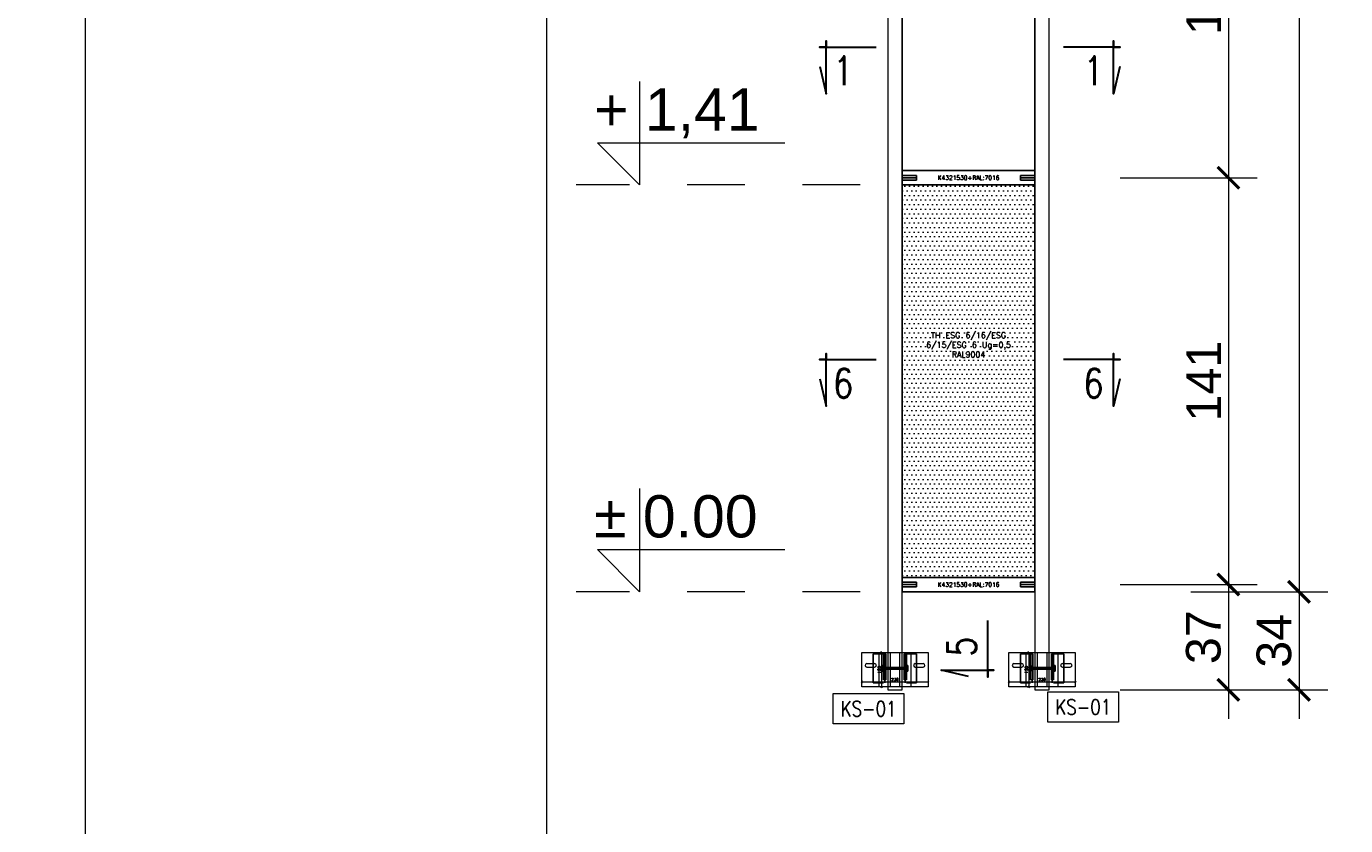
# Model space of a CAD drawing. Extents: x 4615668 to 9294084, y 5325188 to 10688993.
# Tile 77 of 256: x 4635002 to 4635459, y 5331596 to 5331873. Entities that reach past the tile are written whole.
import ezdxf
from ezdxf import colors
from ezdxf.entities.mleader import LeaderData, LeaderLine
from ezdxf.enums import TextEntityAlignment as Align
from ezdxf.math import Vec2, Vec3

# ---------------------------------------------------------------- set-up
doc = ezdxf.new("R2010")
doc.units = 0
doc.header["$MEASUREMENT"] = 0
for name, pattern in [('1', [0]), ('BUIB05', [1, 0.5, -0.5]), ('CENTER', [2, 1.25, -0.25, 0.25, -0.25])]:
    doc.linetypes.add(name, pattern=pattern)
for name, color, linetype, lineweight in [('.kotwy', 6, 'Continuous', 5), ('00 wymiary', 15, 'Continuous', 15), ('50 OPIS 1', 130, 'Continuous', 5), ('A_wymiary', 152, 'Continuous', 5), ('AW_OPIS', 7, 'Continuous', 5), ('Axial', 7, 'CENTER', 9), ('hacz', 252, 'Continuous', 0), ('hatch', 253, 'Continuous', 0), ('kotwy', 170, '1', 5)]:
    doc.layers.add(name, color=color, linetype=linetype, lineweight=lineweight)
for name, color, linetype in [('ConGlass', 7, 'Continuous'), ('ConGlassText', 7, 'Continuous'), ('ConProfile', 7, 'Continuous'), ('ConProfileCwFixes', 253, 'Continuous'), ('ConProfileOther', 7, 'Continuous'), ('ConProfileText', 7, 'Continuous'), ('OPIS', 7, 'Continuous')]:
    doc.layers.add(name, color=color, linetype=linetype)
doc.styles.add('AW_Simplex', font='simplex.shx', dxfattribs={"width": 0.8})
doc.styles.add('AW_SimpOpis', font='simplex.shx', dxfattribs={"width": 0.8})
doc.styles.get("Standard").update_dxf_attribs({"font": 'txt.shx'})
doc.styles.add('wewn', font='arial.ttf', dxfattribs={"height": 12})
doc.styles.add('WYMIAR-50 (15pkt) arial', font='arial.ttf', dxfattribs={"height": 15})
doc.dimstyles.new('bud.0.1', dxfattribs={"dimscale": 0.1, "dimtxt": 100, "dimasz": 50, "dimexe": 50, "dimexo": 50, "dimgap": 30, "dimtad": 1, "dimdec": 1, "dimrnd": 0.1, "dimzin": 12, "dimdsep": 46, "dimtxsty": 'Standard', "dimblk": 'OBLIQUE', "dimcen": 75, "dimdle": 10, "dimclrd": 256, "dimclre": 256, "dimclrt": 256, "dimadec": 0, "dimazin": 0, "dimtfac": 0.7, "dimtdec": 1, "dimtmove": 0, "dimatfit": 3, "dimfxl": 0, "dimtolj": 1, "dimtzin": 0, "dimarcsym": 0})
doc.dimstyles.new('Kopia 1do100 wew', dxfattribs={"dimscale": 0.5, "dimtxt": 8, "dimasz": 15, "dimexe": 20, "dimexo": 0, "dimgap": 5, "dimtad": 1, "dimdec": 0, "dimzin": 9, "dimtxsty": 'wewn', "dimblk": 'ARCHTICK', "dimcen": 3, "dimdle": 20, "dimclrd": 256, "dimclre": 256, "dimclrt": 256, "dimadec": 0, "dimazin": 2, "dimtfac": 1, "dimtdec": 0, "dimtix": 1, "dimtmove": 2, "dimatfit": 3, "dimldrblk": 'NONE', "dimfxl": 0, "dimtvp": 1, "dimtolj": 1, "dimtzin": 0, "dimlwd": 5, "dimlwe": 5, "dimarcsym": 0})

# ---------------------------------------------------------------- blocks, each defined once
blk = doc.blocks.new('_Oblique')
at = {"color": 0, "linetype": 'ByBlock', "lineweight": -2}
blk.add_line((-0.5, -0.5), (0.5, 0.5), dxfattribs=at)
blk = doc.blocks.new('*D5006')
at = {"layer": '00 wymiary', "lineweight": -2}
for p, q in [((63.5, 120), (73.5, 120)), ((68.5, 121), (68.5, -1)), ((63.5, 0), (73.5, 0))]:
    blk.add_line(p, q, dxfattribs=at)
at = {"layer": 'Defpoints', "color": 0}
for p in [(0, 120), (0, 0), (68.5, 0)]:
    blk.add_point(p, dxfattribs=at)
at = {"layer": '00 wymiary', "lineweight": -2, "xscale": 5, "yscale": 5, "zscale": 5}
for p, rotation in [((68.5, 120), 90), ((68.5, 0), 270)]:
    blk.add_blockref('_Oblique', p, dxfattribs=dict(at, rotation=rotation))
at = {"layer": '00 wymiary', "insert": (60.5, 60), "char_height": 10, "attachment_point": 5, "rotation": 90}
blk.add_mtext('\\A1;120', dxfattribs=at)
blk = doc.blocks.new('*D5007')
at = {"layer": '00 wymiary', "lineweight": -2}
for p, q in [((-1, 18), (231, 18)), ((0, 23), (0, 13)), ((230, 23), (230, 13))]:
    blk.add_line(p, q, dxfattribs=at)
at = {"layer": 'Defpoints', "color": 0}
for p in [(0, 120), (230, 120), (230, 18)]:
    blk.add_point(p, dxfattribs=at)
at = {"layer": '00 wymiary', "lineweight": -2, "xscale": 5, "yscale": 5, "zscale": 5, "rotation": 180}
blk.add_blockref('_Oblique', (0, 18), dxfattribs=at)
at = {"layer": '00 wymiary', "lineweight": -2, "xscale": 5, "yscale": 5, "zscale": 5}
blk.add_blockref('_Oblique', (230, 18), dxfattribs=at)
at = {"layer": '00 wymiary', "insert": (115, 26), "char_height": 10, "attachment_point": 5}
blk.add_mtext('\\A1;230', dxfattribs=at)
blk = doc.blocks.new('*U5350')
for p, q in [((0, 36.75), (0, 0)), ((-15, 15), (51.63, 15)), ((-15, 15), (0, 0))]:
    blk.add_line(p, q)
at = {"style": 'WYMIAR-50 (15pkt) arial', "flags": 8}
blk.add_attdef('DETAIL#', text='', height=15, dxfattribs=at).set_placement((-16.14, 14.82), align=Align.BOTTOM_LEFT)
blk = doc.blocks.new('_ArchTick')
at = {"color": 0, "linetype": 'ByBlock', "const_width": 0.15}
blk.add_lwpolyline([(-0.5, -0.5), (0.5, 0.5)], dxfattribs=at)
blk = doc.blocks.new('*D5517')
at = {"layer": 'A_wymiary', "lineweight": 5, "ltscale": 40}
for p, q in [((4635418.58, 5331957.93), (4635418.58, 5331810.93)), ((4635381.08, 5331947.93), (4635428.58, 5331947.93)), ((4635381.08, 5331820.93), (4635428.58, 5331820.93))]:
    blk.add_line(p, q, dxfattribs=at)
at = {"layer": 'Defpoints', "color": 0}
for p in [(4635352.35, 5331947.93), (4635351.52, 5331820.93), (4635418.58, 5331820.93)]:
    blk.add_point(p, dxfattribs=at)
at = {"layer": 'A_wymiary', "linetype": 'ByBlock', "lineweight": 5, "xscale": 7.5, "yscale": 7.5, "zscale": 7.5}
for p, rotation in [((4635418.58, 5331947.93), 90), ((4635418.58, 5331820.93), 270)]:
    blk.add_blockref('_ArchTick', p, dxfattribs=dict(at, rotation=rotation))
at = {"layer": 'A_wymiary', "ltscale": 40, "insert": (4635410.06, 5331884.43), "char_height": 12, "attachment_point": 5, "rotation": 90, "style": 'wewn'}
blk.add_mtext('\\A1;127', dxfattribs=at)
blk = doc.blocks.new('_None')
blk = doc.blocks.new('*D5518')
at = {"layer": 'A_wymiary', "lineweight": 5, "ltscale": 40}
for p, q in [((4635418.58, 5331830.93), (4635418.58, 5331669.93)), ((4635381.08, 5331820.93), (4635428.58, 5331820.93)), ((4635381.08, 5331679.93), (4635428.58, 5331679.93))]:
    blk.add_line(p, q, dxfattribs=at)
at = {"layer": 'Defpoints', "color": 0}
for p in [(4635351.52, 5331820.93), (4635351.52, 5331679.93), (4635418.58, 5331679.93)]:
    blk.add_point(p, dxfattribs=at)
at = {"layer": 'A_wymiary', "linetype": 'ByBlock', "lineweight": 5, "xscale": 7.5, "yscale": 7.5, "zscale": 7.5}
for p, rotation in [((4635418.58, 5331820.93), 90), ((4635418.58, 5331679.93), 270)]:
    blk.add_blockref('_ArchTick', p, dxfattribs=dict(at, rotation=rotation))
at = {"layer": 'A_wymiary', "ltscale": 40, "insert": (4635410.06, 5331750.43), "char_height": 12, "attachment_point": 5, "rotation": 90, "style": 'wewn'}
blk.add_mtext('\\A1;141', dxfattribs=at)
blk = doc.blocks.new('*D5519')
at = {"layer": 'A_wymiary', "lineweight": 5, "ltscale": 40}
for p, q in [((4635418.58, 5331689.93), (4635418.58, 5331633.43)), ((4635381.08, 5331679.93), (4635428.58, 5331679.93)), ((4635381.08, 5331643.43), (4635428.58, 5331643.43))]:
    blk.add_line(p, q, dxfattribs=at)
at = {"layer": 'Defpoints', "color": 0}
for p in [(4635351.52, 5331679.93), (4635354.02, 5331643.43), (4635418.58, 5331643.43)]:
    blk.add_point(p, dxfattribs=at)
at = {"layer": 'A_wymiary', "linetype": 'ByBlock', "lineweight": 5, "xscale": 7.5, "yscale": 7.5, "zscale": 7.5}
for p, rotation in [((4635418.58, 5331679.93), 90), ((4635418.58, 5331643.43), 270)]:
    blk.add_blockref('_ArchTick', p, dxfattribs=dict(at, rotation=rotation))
at = {"layer": 'A_wymiary', "ltscale": 40, "insert": (4635409.95, 5331661.68), "char_height": 12, "attachment_point": 5, "rotation": 90, "style": 'wewn'}
blk.add_mtext('\\A1;37', dxfattribs=at)
blk = doc.blocks.new('*D5525')
at = {"layer": 'A_wymiary', "lineweight": 5, "ltscale": 40}
for p, q in [((4635443.06, 5332320.43), (4635443.06, 5331667.43)), ((4635405.56, 5332310.43), (4635453.06, 5332310.43)), ((4635405.56, 5331677.43), (4635453.06, 5331677.43))]:
    blk.add_line(p, q, dxfattribs=at)
at = {"layer": 'Defpoints', "color": 0}
for p in [(4635341.86, 5332310.43), (4635336.2, 5331677.43), (4635443.06, 5331677.43)]:
    blk.add_point(p, dxfattribs=at)
at = {"layer": 'A_wymiary', "linetype": 'ByBlock', "lineweight": 5, "xscale": 7.5, "yscale": 7.5, "zscale": 7.5}
for p, rotation in [((4635443.06, 5332310.43), 90), ((4635443.06, 5331677.43), 270)]:
    blk.add_blockref('_ArchTick', p, dxfattribs=dict(at, rotation=rotation))
at = {"layer": 'A_wymiary', "ltscale": 40, "insert": (4635434.43, 5331993.93), "char_height": 12, "attachment_point": 5, "rotation": 90, "style": 'wewn'}
blk.add_mtext('\\A1;633', dxfattribs=at)
blk = doc.blocks.new('*D5526')
at = {"layer": 'A_wymiary', "lineweight": 5, "ltscale": 40}
for p, q in [((4635443.06, 5331687.43), (4635443.06, 5331633.43)), ((4635405.56, 5331677.43), (4635453.06, 5331677.43)), ((4635405.56, 5331643.43), (4635453.06, 5331643.43))]:
    blk.add_line(p, q, dxfattribs=at)
at = {"layer": 'Defpoints', "color": 0}
for p in [(4635343.78, 5331677.43), (4635352.19, 5331643.43), (4635443.06, 5331643.43)]:
    blk.add_point(p, dxfattribs=at)
at = {"layer": 'A_wymiary', "linetype": 'ByBlock', "lineweight": 5, "xscale": 7.5, "yscale": 7.5, "zscale": 7.5}
for p, rotation in [((4635443.06, 5331677.43), 90), ((4635443.06, 5331643.43), 270)]:
    blk.add_blockref('_ArchTick', p, dxfattribs=dict(at, rotation=rotation))
at = {"layer": 'A_wymiary', "ltscale": 40, "insert": (4635434.43, 5331660.43), "char_height": 12, "attachment_point": 5, "rotation": 90, "style": 'wewn'}
blk.add_mtext('\\A1;34', dxfattribs=at)
blk = doc.blocks.new('3D stała przód 80002051')
at = {"layer": '.kotwy'}
for points in [[(0, 120), (230, 120), (230, 0), (0, 0)], [(75, 115), (83, 115), (83, 25), (75, 25)], [(147, 115), (155, 115), (155, 25), (147, 25)]]:
    blk.add_lwpolyline(points, close=True, dxfattribs=at)
at = {"layer": '.kotwy', "color": 18, "true_color": 0x000000}
for points in [[(60, 120), (98, 120), (98, 0), (60, 0)], [(132, 120), (170, 120), (170, 0), (132, 0)]]:
    blk.add_lwpolyline(points, close=True, dxfattribs=at)
at = {"layer": 'kotwy', "color": 251}
for p, q in [((17.5, 81.25), (44.5, 81.25)), ((17.5, 68.75), (44.5, 68.75)), ((185.5, 81.25), (212.5, 81.25)), ((185.5, 68.75), (212.5, 68.75))]:
    blk.add_line(p, q, dxfattribs=at)
for centre, start, end in [((17.5, 75), 90, 270), ((44.5, 75), 270, 90), ((185.5, 75), 90, 270), ((212.5, 75), 270, 90)]:
    blk.add_arc(centre, 6.25, start, end, dxfattribs=at)
at = {"layer": '00 wymiary'}
dim = blk.add_linear_dim(base=(230, 18.03), p1=(0, 120), p2=(230, 120), dimstyle='bud.0.1', dxfattribs=at)
dim.commit()
dim.dimension.update_dxf_attribs({"geometry": '*D5007', "text_midpoint": (115, 26.03)})
dim = blk.add_linear_dim(base=(68.46, 0), p1=(0, 120), p2=(0, 0), angle=90, dimstyle='bud.0.1', dxfattribs=at)
dim.commit()
dim.dimension.update_dxf_attribs({"geometry": '*D5006', "text_midpoint": (60.46, 60)})

msp = doc.modelspace()

# ---------------------------------------------------------------- hatches: boundary and pattern name
at = {"layer": 'hatch', "ltscale": 40, "true_color": 0x000000, "transparency": 33554687}
h = msp.add_hatch(dxfattribs=at)
h.set_pattern_fill('DOTS', color=18)
h.set_pattern_definition([(0, (4168887.0403, 4800086.4556), (0.79375, 1.5875), [0, -1.5875])])
h.paths.add_polyline_path([(4635305.517, 5331818.308), (4635351.517, 5331818.308), (4635351.517, 5331682.428), (4635305.517, 5331682.428)])

# ---------------------------------------------------------------- linework, layer by layer
at = {"layer": 'A_wymiary', "linetype": 'BUIB05', "ltscale": 40}
for p, q in [((4635290.964, 5331818.428), (4635192.552, 5331818.428)), ((4635290.964, 5331677.428), (4635192.552, 5331677.428))]:
    msp.add_line(p, q, dxfattribs=at)
at = {"layer": 'A_wymiary', "ltscale": 40, "flags": 128}
for points in [[(4635305.517, 5332310.428), (4635303.017, 5332310.428), (4635300.517, 5332310.428), (4635300.517, 5331643.428), (4635303.017, 5331643.428), (4635305.517, 5331643.428)], [(4635356.517, 5332310.428), (4635354.017, 5332310.428), (4635351.517, 5332310.428), (4635351.517, 5331643.428), (4635354.017, 5331643.428), (4635356.517, 5331643.428)]]:
    msp.add_lwpolyline(points, close=True, dxfattribs=at)
at = {"layer": 'AW_OPIS', "color": 4, "lineweight": 30, "elevation": 67.293}
for points in [[(4635277.019, 5331859.479), (4635279.228, 5331850.024), (4635279.228, 5331868.334), (4635279.228, 5331866.231), (4635276.825, 5331866.231), (4635296.482, 5331866.231)], [(4635380.923, 5331859.479), (4635378.714, 5331850.024), (4635378.714, 5331868.334), (4635378.714, 5331866.231), (4635381.117, 5331866.231), (4635361.46, 5331866.231)], [(4635277.019, 5331751.202), (4635279.228, 5331741.747), (4635279.228, 5331760.057), (4635279.228, 5331757.953), (4635276.825, 5331757.953), (4635296.482, 5331757.953)], [(4635380.923, 5331751.202), (4635378.714, 5331741.747), (4635378.714, 5331760.057), (4635378.714, 5331757.953), (4635381.117, 5331757.953), (4635361.46, 5331757.953)]]:
    msp.add_lwpolyline(points, dxfattribs=at)
at = {"layer": 'AW_OPIS', "color": 4, "lineweight": 30}
msp.add_lwpolyline([(4635328.46, 5331648.015), (4635319.005, 5331650.224), (4635337.315, 5331650.224), (4635335.212, 5331650.224), (4635335.212, 5331647.821), (4635335.212, 5331667.478)], dxfattribs=at)
at = {"layer": 'ConGlass'}
for p, q in [((4635305.517, 5331945.428), (4635305.517, 5331823.428)), ((4635351.517, 5331823.428), (4635351.517, 5331945.428)), ((4635305.517, 5331823.428), (4635351.517, 5331823.428)), ((4635351.517, 5331818.428), (4635305.517, 5331818.428)), ((4635305.517, 5331818.428), (4635305.517, 5331682.428)), ((4635351.517, 5331682.428), (4635351.517, 5331818.428)), ((4635305.517, 5331682.428), (4635351.517, 5331682.428))]:
    msp.add_line(p, q, dxfattribs=at)
at = {"layer": 'ConProfile', "color": 7, "flags": 128}
for points in [[(4635305.517, 5331823.428), (4635305.517, 5331820.928), (4635305.517, 5331818.428), (4635351.517, 5331818.428), (4635351.517, 5331820.928), (4635351.517, 5331823.428)], [(4635305.517, 5331682.428), (4635305.517, 5331679.928), (4635305.517, 5331677.428), (4635351.517, 5331677.428), (4635351.517, 5331679.928), (4635351.517, 5331682.428)]]:
    msp.add_lwpolyline(points, close=True, dxfattribs=at)
at = {"layer": 'ConProfileCwFixes'}
for p, q in [((4635295.517, 5331645.906), (4635295.517, 5331655.906)), ((4635295.517, 5331655.906), (4635299.017, 5331655.906)), ((4635299.517, 5331655.906), (4635299.517, 5331645.906)), ((4635306.517, 5331645.906), (4635306.517, 5331655.906)), ((4635307.017, 5331655.906), (4635310.517, 5331655.906)), ((4635310.517, 5331655.906), (4635310.517, 5331645.906)), ((4635346.517, 5331645.906), (4635346.517, 5331655.906)), ((4635346.517, 5331655.906), (4635350.017, 5331655.906)), ((4635350.517, 5331655.906), (4635350.517, 5331645.906)), ((4635357.517, 5331645.906), (4635357.517, 5331655.906)), ((4635358.017, 5331655.906), (4635361.517, 5331655.906)), ((4635361.517, 5331655.906), (4635361.517, 5331645.906)), ((4635298.517, 5331649.906), (4635298.517, 5331651.906)), ((4635298.517, 5331651.906), (4635299.017, 5331651.906)), ((4635299.017, 5331651.906), (4635299.017, 5331651.206)), ((4635299.017, 5331651.206), (4635307.017, 5331651.206)), ((4635299.017, 5331650.606), (4635299.017, 5331649.906)), ((4635307.017, 5331650.606), (4635299.017, 5331650.606)), ((4635307.017, 5331651.206), (4635307.017, 5331651.906)), ((4635307.017, 5331651.906), (4635307.517, 5331651.906)), ((4635307.017, 5331649.906), (4635307.017, 5331650.606)), ((4635307.517, 5331651.906), (4635307.517, 5331649.906)), ((4635349.517, 5331649.906), (4635349.517, 5331651.906)), ((4635349.517, 5331651.906), (4635350.017, 5331651.906)), ((4635350.017, 5331651.906), (4635350.017, 5331651.206)), ((4635350.017, 5331651.206), (4635358.017, 5331651.206)), ((4635350.017, 5331650.606), (4635350.017, 5331649.906)), ((4635358.017, 5331650.606), (4635350.017, 5331650.606)), ((4635358.017, 5331651.206), (4635358.017, 5331651.906)), ((4635358.017, 5331651.906), (4635358.517, 5331651.906)), ((4635358.017, 5331649.906), (4635358.017, 5331650.606)), ((4635358.517, 5331651.906), (4635358.517, 5331649.906)), ((4635299.017, 5331645.906), (4635295.517, 5331645.906)), ((4635299.017, 5331649.906), (4635298.517, 5331649.906)), ((4635307.517, 5331649.906), (4635307.017, 5331649.906)), ((4635310.517, 5331645.906), (4635307.017, 5331645.906)), ((4635350.017, 5331645.906), (4635346.517, 5331645.906)), ((4635350.017, 5331649.906), (4635349.517, 5331649.906)), ((4635358.517, 5331649.906), (4635358.017, 5331649.906)), ((4635361.517, 5331645.906), (4635358.017, 5331645.906))]:
    msp.add_line(p, q, dxfattribs=at)
at = {"layer": 'ConProfileOther'}
for p, q in [((4635305.517, 5331821.761), (4635310.517, 5331821.761)), ((4635305.517, 5331820.928), (4635310.517, 5331820.928)), ((4635305.517, 5331820.094), (4635310.517, 5331820.094)), ((4635310.517, 5331820.094), (4635310.517, 5331821.761)), ((4635351.517, 5331821.761), (4635346.517, 5331821.761)), ((4635346.517, 5331821.761), (4635346.517, 5331820.094)), ((4635351.517, 5331820.928), (4635346.517, 5331820.928)), ((4635351.517, 5331820.094), (4635346.517, 5331820.094)), ((4635305.517, 5331680.761), (4635310.517, 5331680.761)), ((4635305.517, 5331679.928), (4635310.517, 5331679.928)), ((4635305.517, 5331679.094), (4635310.517, 5331679.094)), ((4635310.517, 5331679.094), (4635310.517, 5331680.761)), ((4635351.517, 5331680.761), (4635346.517, 5331680.761)), ((4635346.517, 5331680.761), (4635346.517, 5331679.094)), ((4635351.517, 5331679.928), (4635346.517, 5331679.928)), ((4635351.517, 5331679.094), (4635346.517, 5331679.094))]:
    msp.add_line(p, q, dxfattribs=at)
at = {"layer": 'hacz'}
for points in [[(4635022.377, 5331095.083), (4637122.377, 5331095.083), (4637122.377, 5332569.083), (4635022.377, 5332569.083)], [(4635182.377, 5332539.083), (4637092.377, 5332539.083), (4637092.377, 5331125.083), (4635182.377, 5331125.083)]]:
    msp.add_lwpolyline(points, close=True, dxfattribs=at)

# ---------------------------------------------------------------- block references
at = {"lineweight": 5, "xscale": 0.1, "yscale": 0.1, "zscale": 0.1}
for p in [(4635291.517, 5331644.428), (4635342.517, 5331644.428)]:
    msp.add_blockref('3D stała przód 80002051', p, dxfattribs=at)
at = {"layer": '50 OPIS 1', "xscale": 0.9750000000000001, "yscale": 0.9750000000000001, "zscale": 0.9750000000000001, "rotation": 0.0005484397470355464}
for p, values in [((4635214.483, 5331818.428, -1774.489), {'DETAIL#': '+ 1,41'}), ((4635214.483, 5331677.428, -1774.489), {'DETAIL#': '%%p 0.00'})]:
    msp.add_blockref('*U5350', p, dxfattribs=at).add_auto_attribs(values)

# ---------------------------------------------------------------- texts
at = {"layer": 'AW_OPIS', "lineweight": 35, "char_height": 10, "width": 4.95238, "style": 'AW_SimpOpis'}
for s, insert, attachment_point in [('\\pxqc;1', (4635287.519, 5331862.965, 67.293), 3), ('\\pxqc;1', (4635369.33, 5331862.965, 67.293), 1), ('\\pxqc;6', (4635287.519, 5331754.688, 67.293), 3), ('\\pxqc;6', (4635369.33, 5331754.688, 67.293), 1)]:
    msp.add_mtext(s, dxfattribs=dict(at, insert=insert, attachment_point=attachment_point))
at = {"layer": 'AW_OPIS', "lineweight": 5, "char_height": 5.25, "style": 'AW_Simplex', "bg_fill": 16}
for insert, attachment_point in [((4635284.253, 5331639.504), 1), ((4635377.909, 5331640.117), 3)]:
    msp.add_mtext('KS-01', dxfattribs=dict(at, insert=insert, attachment_point=attachment_point))
at = {"layer": 'Axial', "lineweight": 30, "insert": (4635321.215, 5331655.926), "char_height": 10, "width": 4.95238, "attachment_point": 1, "rotation": 90, "style": 'AW_SimpOpis'}
msp.add_mtext('\\pxqc;5', dxfattribs=at)
at = {"layer": 'ConGlassText', "insert": (4635328.517, 5331758.678), "char_height": 2, "width": 39.04, "attachment_point": 8}
msp.add_mtext('TH ESG 6/16/ESG 6/15/ESG 6 Ug=0,5 RAL9004', dxfattribs=at)
at = {"layer": 'ConProfileText'}
for p in [(4635328.517, 5331820.928), (4635328.517, 5331679.928)]:
    msp.add_text('K4321530+RAL:7016', height=1.5, dxfattribs=at).set_placement(p, align=Align.MIDDLE_CENTER)

# ---------------------------------------------------------------- dimensions: what is measured, and where the dimension line sits
at = {"layer": 'A_wymiary', "ltscale": 40}
for base, p1, p2, picture, middle in [((4635443.056, 5331677.428), (4635341.861, 5332310.428), (4635336.199, 5331677.428), '*D5525', (4635434.425, 5331993.928)), ((4635418.584, 5331820.928), (4635352.35, 5331947.928), (4635351.517, 5331820.928), '*D5517', (4635410.06, 5331884.428)), ((4635418.584, 5331679.928), (4635351.517, 5331820.928), (4635351.517, 5331679.928), '*D5518', (4635410.06, 5331750.428)), ((4635443.056, 5331643.428), (4635343.779, 5331677.428), (4635352.185, 5331643.428), '*D5526', (4635434.425, 5331660.428)), ((4635418.584220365, 5331643.427633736), (4635351.516671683, 5331679.927633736), (4635354.016671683, 5331643.427633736), '*D5519', (4635409.953251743, 5331661.677633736))]:
    dim = msp.add_linear_dim(base=base, p1=p1, p2=p2, angle=90, dimstyle='Kopia 1do100 wew', override={"dimtxsty": 'wewn', "dimldrblk": 'None'}, dxfattribs=at)
    dim.commit()
    dim.dimension.update_dxf_attribs({"geometry": picture, "text_midpoint": middle})

# ---------------------------------------------------------------- leaders
ml = msp.add_multileader_mtext('Standard', dxfattribs=at)
ml.set_content('{\\C146;\\c9000464;kątownik alu. 25x25\\P RAL kolor fasady}', color=4)
ml.set_leader_properties()
ml.build(insert=Vec2(0, 0))
ml.multileader.update_dxf_attribs({"text_right_attachment_type": 6, "dogleg_length": 0.036, "arrow_head_size": 0.018})
ctx = ml.context
ctx.base_point, ctx.char_height, ctx.arrow_head_size, ctx.landing_gap_size, ctx.plane_origin = Vec3(4635757.822, 5331693.278), 10, 0.018, 0.009, Vec3(4635861.833, 5331692.317)
ctx.right_attachment, ctx.text_align_type = 6, 2
notes = []
notes.append((ctx, [(0, (1, 1, 0), (4635757.786, 5331693.278), (1, 0), 0.036, [(0, [(4635745.979, 5331661.335)], 0, [])])]))
ctx.mtext.insert, ctx.mtext.width, ctx.mtext.defined_height, ctx.mtext.alignment, ctx.mtext.flow_direction = Vec3(4635926.165, 5331699.944), 1666.43207, 407.48, 3, 5
at = {"layer": 'OPIS', "lineweight": 5, "ltscale": 0.7}
ml = msp.add_multileader_mtext('Standard', dxfattribs=at)
ml.set_content('\\pxt12;listwa maskująca \\Ppionowa', color=4)
ml.set_leader_properties()
ml.build(insert=Vec2(0, 0))
ml.multileader.update_dxf_attribs({"text_left_attachment_type": 6, "text_right_attachment_type": 6, "dogleg_length": 1, "arrow_head_size": 1.5})
ctx = ml.context
ctx.base_point, ctx.char_height, ctx.arrow_head_size, ctx.landing_gap_size, ctx.plane_origin = Vec3(4635693.328, 5331686.892), 2, 1.5, 0.144, Vec3(4635564.653, 5331660.286)
ctx.left_attachment, ctx.right_attachment, ctx.text_align_type = 6, 6, 2
notes.append((ctx, [(0, (1, 1, 0), (4635723.282, 5331686.892), (-1, 0), 1, [(0, [(4635728.636, 5331676.177)], 0, [])])]))
ctx.mtext.insert, ctx.mtext.width, ctx.mtext.defined_height, ctx.mtext.alignment, ctx.mtext.flow_direction = Vec3(4635722.138, 5331689.559), 1666.43207, 407.48, 3, 5
ml = msp.add_multileader_mtext('Standard', dxfattribs=at)
ml.set_content('obróbka alu surowa', color=4)
ml.set_leader_properties()
ml.build(insert=Vec2(0, 0))
ml.multileader.update_dxf_attribs({"text_left_attachment_type": 6, "text_right_attachment_type": 6, "dogleg_length": 1, "arrow_head_size": 1.5})
ctx = ml.context
ctx.base_point, ctx.char_height, ctx.arrow_head_size, ctx.landing_gap_size, ctx.plane_origin = Vec3(4635760.08, 5331685.811), 2, 1.5, 0.144, Vec3(4635573.585, 5331642.018)
ctx.left_attachment, ctx.right_attachment, ctx.text_align_type = 6, 6, 2
notes.append((ctx, [(0, (1, 1, 0), (4635759.08, 5331685.811), (1, 0), 1, [(0, [(4635749.637, 5331658.777)], 0, [])])]))
ctx.mtext.insert, ctx.mtext.width, ctx.mtext.defined_height, ctx.mtext.alignment, ctx.mtext.flow_direction = Vec3(4635794.557, 5331688.211), 1666.43207, 407.48, 3, 5
ml = msp.add_multileader_mtext('Standard', dxfattribs=at)
ml.set_content('\\pxt12;listwa maskująca \\Ppozioma', color=4)
ml.set_leader_properties()
ml.build(insert=Vec2(0, 0))
ml.multileader.update_dxf_attribs({"text_left_attachment_type": 6, "text_right_attachment_type": 6, "dogleg_length": 1, "arrow_head_size": 1.5})
ctx = ml.context
ctx.base_point, ctx.char_height, ctx.arrow_head_size, ctx.landing_gap_size, ctx.plane_origin = Vec3(4635691.928, 5331679.081), 2, 1.5, 0.144, Vec3(4635563.253, 5331652.474)
ctx.left_attachment, ctx.right_attachment, ctx.text_align_type = 6, 6, 2
notes.append((ctx, [(0, (1, 1, 0), (4635721.883, 5331679.081), (-1, 0), 1, [(0, [(4635729.136, 5331665.635)], 0, [])])]))
ctx.mtext.insert, ctx.mtext.width, ctx.mtext.defined_height, ctx.mtext.alignment, ctx.mtext.flow_direction = Vec3(4635720.739, 5331681.747), 1666.43207, 407.48, 3, 5
ml = msp.add_multileader_mtext('Standard', dxfattribs=at)
ml.set_content('\\pxt12;poziom terenu', color=4)
ml.set_leader_properties()
ml.build(insert=Vec2(0, 0))
ml.multileader.update_dxf_attribs({"text_left_attachment_type": 6, "text_right_attachment_type": 6, "dogleg_length": 1, "arrow_head_size": 1.5})
ctx = ml.context
ctx.base_point, ctx.char_height, ctx.arrow_head_size, ctx.landing_gap_size, ctx.plane_origin = Vec3(4635684.242, 5331672.071), 2, 1.5, 0.144, Vec3(4635533.987, 5331647.762)
ctx.left_attachment, ctx.right_attachment, ctx.text_align_type = 6, 6, 2
notes.append((ctx, [(0, (1, 1, 0), (4635709.53, 5331672.071), (-1, 0), 1, [(0, [(4635720.543, 5331660.776)], 0, [])])]))
ctx.mtext.insert, ctx.mtext.width, ctx.mtext.defined_height, ctx.mtext.alignment, ctx.mtext.flow_direction = Vec3(4635708.386, 5331674.738), 1666.43207, 407.48, 3, 5
ml = msp.add_multileader_mtext('Standard', dxfattribs=at)
ml.set_content('kotwa FBN M12/30', color=4)
ml.set_leader_properties()
ml.build(insert=Vec2(0, 0))
ml.multileader.update_dxf_attribs({"text_left_attachment_type": 6, "text_right_attachment_type": 6, "dogleg_length": 1, "arrow_head_size": 1.5})
ctx = ml.context
ctx.base_point, ctx.char_height, ctx.arrow_head_size, ctx.landing_gap_size, ctx.plane_origin = Vec3(4635770.702, 5331668.252), 2, 1.5, 0.144, Vec3(4635578.915, 5331642.409)
ctx.left_attachment, ctx.right_attachment, ctx.text_align_type = 6, 6, 2
notes.append((ctx, [(0, (1, 1, 0), (4635769.702, 5331668.252), (1, 0), 1, [(0, [(4635748.348, 5331636.277)], 0, [])])]))
ctx.mtext.insert, ctx.mtext.width, ctx.mtext.defined_height, ctx.mtext.alignment, ctx.mtext.flow_direction = Vec3(4635801.179, 5331670.652), 1666.43207, 407.48, 3, 5
ml = msp.add_multileader_mtext('Standard', dxfattribs=at)
ml.set_content('\\pxt12;obróbka alu OBR-02\\PRAL fasady', color=4)
ml.set_leader_properties()
ml.build(insert=Vec2(0, 0))
ml.multileader.update_dxf_attribs({"text_left_attachment_type": 6, "text_right_attachment_type": 6, "dogleg_length": 1, "arrow_head_size": 1.5})
ctx = ml.context
ctx.base_point, ctx.char_height, ctx.arrow_head_size, ctx.landing_gap_size, ctx.plane_origin = Vec3(4635690.623, 5331651.922), 2, 1.5, 0.144, Vec3(4635552.546, 5331654.854)
ctx.left_attachment, ctx.right_attachment, ctx.text_align_type = 6, 6, 2
notes.append((ctx, [(0, (1, 1, 0), (4635725.911, 5331651.922), (-1, 0), 1, [(0, [(4635731.036, 5331659.459)], 0, [])])]))
ctx.mtext.insert, ctx.mtext.width, ctx.mtext.defined_height, ctx.mtext.alignment, ctx.mtext.flow_direction = Vec3(4635724.767, 5331654.588), 1666.43207, 407.48, 3, 5
ml = msp.add_multileader_mtext('Standard', dxfattribs=at)
ml.set_content('ocieplenie XPS (4cm+3cm)', color=4)
ml.set_leader_properties()
ml.build(insert=Vec2(0, 0))
ml.multileader.update_dxf_attribs({"text_left_attachment_type": 6, "text_right_attachment_type": 6, "dogleg_length": 1, "arrow_head_size": 1.5})
ctx = ml.context
ctx.base_point, ctx.char_height, ctx.arrow_head_size, ctx.landing_gap_size, ctx.plane_origin = Vec3(4635683.791, 5331644.895), 2, 1.5, 0.144, Vec3(4635998.143, 5331492.654)
ctx.left_attachment, ctx.right_attachment, ctx.text_align_type = 6, 6, 2
notes.append((ctx, [(0, (1, 1, 0), (4635727.412, 5331644.895), (-1, 0), 1, [(0, [(4635734.887, 5331651.227)], 0, [])])]))
ctx.mtext.insert, ctx.mtext.width, ctx.mtext.defined_height, ctx.mtext.alignment, ctx.mtext.flow_direction = Vec3(4635726.268, 5331647.561), 3332.86413, 814.961, 3, 5
ml = msp.add_multileader_mtext('Standard', dxfattribs=at)
ml.set_content('membrana EPDM', color=4)
ml.set_leader_properties()
ml.build(insert=Vec2(0, 0))
ml.multileader.update_dxf_attribs({"text_left_attachment_type": 6, "text_right_attachment_type": 6, "dogleg_length": 1, "arrow_head_size": 1.5})
ctx = ml.context
ctx.base_point, ctx.char_height, ctx.arrow_head_size, ctx.landing_gap_size, ctx.plane_origin = Vec3(4635699.152, 5331638.677, -155.787), 2, 1.5, 0.144, Vec3(4636010.571, 5331496.352, -155.787)
ctx.left_attachment, ctx.right_attachment, ctx.text_align_type = 6, 6, 2
notes.append((ctx, [(0, (1, 1, 0), (4635725.773, 5331638.677, -155.787), (-1, 0), 1, [(0, [(4635738.887, 5331647.227, -155.787)], 0, [])])]))
ctx.mtext.insert, ctx.mtext.width, ctx.mtext.defined_height, ctx.mtext.alignment, ctx.mtext.flow_direction = Vec3(4635724.629, 5331641.077, -155.787), 3332.86413, 814.961, 3, 5
ml = msp.add_multileader_mtext('Standard', dxfattribs=at)
ml.set_content('ocieplenie XPS (10cm)', color=4)
ml.set_leader_properties()
ml.build(insert=Vec2(0, 0))
ml.multileader.update_dxf_attribs({"text_left_attachment_type": 6, "text_right_attachment_type": 6, "dogleg_length": 1, "arrow_head_size": 1.5})
ctx = ml.context
ctx.base_point, ctx.char_height, ctx.arrow_head_size, ctx.landing_gap_size, ctx.plane_origin = Vec3(4635692.133, 5331620.276), 2, 1.5, 0.144, Vec3(4636002.502, 5331457.043)
ctx.left_attachment, ctx.right_attachment, ctx.text_align_type = 6, 6, 2
notes.append((ctx, [(1, (1, 1, 0), (4635728.755, 5331620.276), (-1, 0), 1, [(1, [(4635734.25, 5331619.595), (4635744.521, 5331629.899)], 0, [])])]))
ctx.mtext.insert, ctx.mtext.width, ctx.mtext.defined_height, ctx.mtext.alignment, ctx.mtext.flow_direction = Vec3(4635727.611, 5331622.942), 3332.86413, 814.961, 3, 5
ml = msp.add_multileader_mtext('Standard', dxfattribs=at)
ml.set_content('konsola KS-01 (stała)', color=4)
ml.set_leader_properties()
ml.build(insert=Vec2(0, 0))
ml.multileader.update_dxf_attribs({"text_left_attachment_type": 6, "text_right_attachment_type": 6, "dogleg_length": 1, "arrow_head_size": 1.5})
ctx = ml.context
ctx.base_point, ctx.char_height, ctx.arrow_head_size, ctx.landing_gap_size, ctx.plane_origin = Vec3(4635690.559, 5331626.27), 2, 1.5, 0.144, Vec3(4636011.633, 5331478.861)
ctx.left_attachment, ctx.right_attachment, ctx.text_align_type = 6, 6, 2
notes.append((ctx, [(0, (1, 1, 0), (4635729.014, 5331626.27), (-1, 0), 1, [(0, [(4635740.482, 5331631.277)], 0, [])])]))
ctx.mtext.insert, ctx.mtext.width, ctx.mtext.defined_height, ctx.mtext.alignment, ctx.mtext.flow_direction = Vec3(4635727.87, 5331628.67), 3332.86413, 814.961, 3, 5
ml = msp.add_multileader_mtext('Standard', dxfattribs=at)
ml.set_content('izolacja termiczna ściany\\Pwraz z wykończeniem zewn.', color=4)
ml.set_leader_properties()
ml.build(insert=Vec2(0, 0))
ml.multileader.update_dxf_attribs({"text_left_attachment_type": 6, "text_right_attachment_type": 6, "dogleg_length": 1, "arrow_head_size": 1.5})
ctx = ml.context
ctx.base_point, ctx.char_height, ctx.arrow_head_size, ctx.landing_gap_size, ctx.plane_origin = Vec3(4635680.478, 5331603.047), 2, 1.5, 0.144, Vec3(4635653.365, 5331614.168)
ctx.left_attachment, ctx.right_attachment, ctx.text_align_type = 6, 6, 2
notes.append((ctx, [(0, (1, 1, 0), (4635728.1, 5331603.047), (-1, 0), 1, [(0, [(4635737.606, 5331598.246)], 0, [])])]))
ctx.mtext.insert, ctx.mtext.width, ctx.mtext.defined_height, ctx.mtext.alignment, ctx.mtext.flow_direction = Vec3(4635726.956, 5331605.714), 451.64602, 364.821, 3, 5
for ctx, leaders in notes:
    for number, flags, end, landing, length, lines in leaders:
        leader = LeaderData()
        leader.index, (leader.has_last_leader_line, leader.has_dogleg_vector, leader.attachment_direction) = number, flags
        leader.last_leader_point, leader.dogleg_vector, leader.dogleg_length = Vec3(end), Vec3(landing), length
        for number, points, colour, breaks in lines:
            line = LeaderLine()
            line.index, line.vertices, line.color, line.breaks = number, Vec3.list(points), colors.encode_raw_color(colour), breaks
            leader.lines.append(line)
        ctx.leaders.append(leader)

doc.saveas('drawing.dxf')
